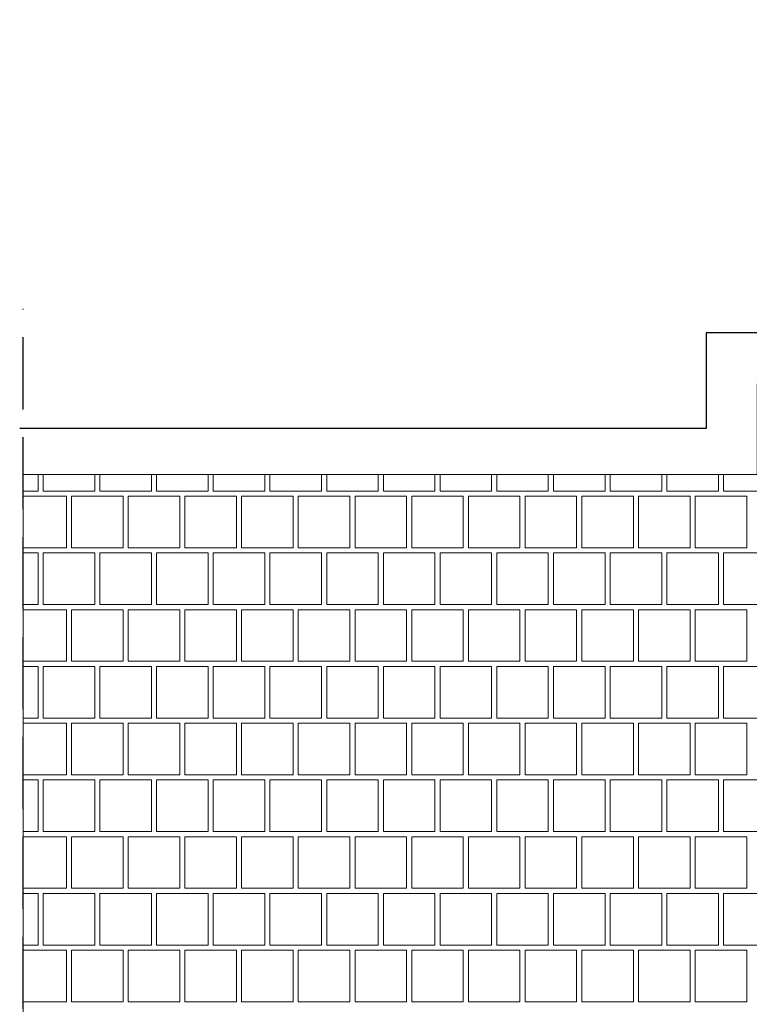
# Model space of a CAD drawing. Header units: millimetres. Extents: x -126271 to -88962, y -179170 to 5194.
# Tile 62 of 66: x -125365 to -123935, y -90371 to -88444. Entities that reach past the tile are written whole.
import ezdxf

# ---------------------------------------------------------------- set-up
doc = ezdxf.new("R2010")
doc.units = ezdxf.units.MM
doc.header["$MEASUREMENT"] = 0
doc.linetypes.add('Krawędzie ukryte', pattern=[195.611112, 141.111112, -54.5])
doc.layers.add('Nowe_2D - Rysunki i Obrazki_Nr_pióra__105', color=7, linetype='Continuous', lineweight=13, true_color=0xcccccc)
doc.layers.add('Nowe_2D - Rysunki i Obrazki_Nr_pióra__61', color=7, linetype='Continuous', lineweight=18, true_color=0x6a6a6a)
doc.layers.add('Nowe_2D - Rysunki i Obrazki_Nr_pióra__22', color=8, linetype='Continuous', lineweight=25)

# ---------------------------------------------------------------- blocks, each defined once
blk = doc.blocks.new('*X78')
at = {"layer": 'Nowe_2D - Rysunki i Obrazki_Nr_pióra__105', "color": 254, "linetype": 'Continuous', "lineweight": 13, "true_color": 0xcccccc}
for p, q in [((-125328.6, -89366.4), (-125328.6, -89334.3)), ((-125318.5, -89334.3), (-125318.5, -89366.4)), ((-125217.5, -89366.4), (-125217.5, -89334.3)), ((-125207.4, -89334.3), (-125207.4, -89366.4)), ((-125106.4, -89366.4), (-125106.4, -89334.3)), ((-125096.3, -89334.3), (-125096.3, -89366.4)), ((-124995.3, -89366.4), (-124995.3, -89334.3)), ((-124985.2, -89334.3), (-124985.2, -89366.4)), ((-124884.2, -89366.4), (-124884.2, -89334.3)), ((-124874.1, -89334.3), (-124874.1, -89366.4)), ((-124773.1, -89366.4), (-124773.1, -89334.3)), ((-124763, -89334.3), (-124763, -89366.4)), ((-124662, -89366.4), (-124662, -89334.3)), ((-124651.9, -89334.3), (-124651.9, -89366.4)), ((-124550.9, -89366.4), (-124550.9, -89334.3)), ((-124540.8, -89334.3), (-124540.8, -89366.4)), ((-124439.8, -89366.4), (-124439.8, -89334.3)), ((-124429.7, -89334.3), (-124429.7, -89366.4)), ((-124328.7, -89366.4), (-124328.7, -89334.3)), ((-124318.6, -89334.3), (-124318.6, -89366.4)), ((-124217.6, -89366.4), (-124217.6, -89334.3)), ((-124207.5, -89334.3), (-124207.5, -89366.4)), ((-124106.5, -89366.4), (-124106.5, -89334.3)), ((-124096.4, -89334.3), (-124096.4, -89366.4)), ((-123995.4, -89366.4), (-123995.4, -89334.3)), ((-123985.3, -89334.3), (-123985.3, -89366.4)), ((-125357.6, -89366.4), (-125328.6, -89366.4)), ((-125318.5, -89366.4), (-125217.5, -89366.4)), ((-125207.4, -89366.4), (-125106.4, -89366.4)), ((-125096.3, -89366.4), (-124995.3, -89366.4)), ((-124985.2, -89366.4), (-124884.2, -89366.4)), ((-124874.1, -89366.4), (-124773.1, -89366.4)), ((-124763, -89366.4), (-124662, -89366.4)), ((-124651.9, -89366.4), (-124550.9, -89366.4)), ((-124540.8, -89366.4), (-124439.8, -89366.4)), ((-124429.7, -89366.4), (-124328.7, -89366.4)), ((-124318.6, -89366.4), (-124217.6, -89366.4)), ((-124207.5, -89366.4), (-124106.5, -89366.4)), ((-124096.4, -89366.4), (-123995.4, -89366.4)), ((-123985.3, -89366.4), (-123884.3, -89366.4)), ((-125357.6, -89376.5), (-125323.6, -89376.5)), ((-125273.1, -89376.5), (-125323.6, -89376.5)), ((-125273.1, -89477.5), (-125273.1, -89376.5)), ((-125162, -89376.5), (-125263, -89376.5)), ((-125263, -89376.5), (-125263, -89477.5)), ((-125162, -89477.5), (-125162, -89376.5)), ((-125151.9, -89477.5), (-125151.9, -89376.5)), ((-125151.9, -89376.5), (-125101.4, -89376.5)), ((-125050.9, -89376.5), (-125101.4, -89376.5)), ((-125050.9, -89477.5), (-125050.9, -89376.5)), ((-124939.8, -89376.5), (-125040.8, -89376.5)), ((-125040.8, -89376.5), (-125040.8, -89477.5)), ((-124939.8, -89477.5), (-124939.8, -89376.5)), ((-124929.7, -89477.5), (-124929.7, -89376.5)), ((-124929.7, -89376.5), (-124879.2, -89376.5)), ((-124828.7, -89376.5), (-124879.2, -89376.5)), ((-124828.7, -89477.5), (-124828.7, -89376.5)), ((-124717.6, -89376.5), (-124818.6, -89376.5)), ((-124818.6, -89376.5), (-124818.6, -89477.5)), ((-124717.6, -89477.5), (-124717.6, -89376.5)), ((-124707.5, -89477.5), (-124707.5, -89376.5)), ((-124707.5, -89376.5), (-124657, -89376.5)), ((-124606.5, -89376.5), (-124657, -89376.5)), ((-124606.5, -89477.5), (-124606.5, -89376.5)), ((-124495.4, -89376.5), (-124596.4, -89376.5)), ((-124596.4, -89376.5), (-124596.4, -89477.5)), ((-124495.4, -89477.5), (-124495.4, -89376.5)), ((-124485.3, -89477.5), (-124485.3, -89376.5)), ((-124485.3, -89376.5), (-124434.8, -89376.5)), ((-124384.3, -89376.5), (-124434.8, -89376.5)), ((-124384.3, -89477.5), (-124384.3, -89376.5)), ((-124273.2, -89376.5), (-124374.2, -89376.5)), ((-124374.2, -89376.5), (-124374.2, -89477.5)), ((-124273.2, -89477.5), (-124273.2, -89376.5)), ((-124263.1, -89477.5), (-124263.1, -89376.5)), ((-124263.1, -89376.5), (-124212.6, -89376.5)), ((-124162.1, -89376.5), (-124212.6, -89376.5)), ((-124162.1, -89477.5), (-124162.1, -89376.5)), ((-124051, -89376.5), (-124152, -89376.5)), ((-124152, -89376.5), (-124152, -89477.5)), ((-124051, -89477.5), (-124051, -89376.5)), ((-124040.9, -89477.5), (-124040.9, -89376.5)), ((-124040.9, -89376.5), (-123990.4, -89376.5)), ((-123939.9, -89376.5), (-123990.4, -89376.5)), ((-123939.9, -89477.5), (-123939.9, -89376.5)), ((-125323.6, -89477.5), (-125357.6, -89477.5)), ((-125323.6, -89477.5), (-125273.1, -89477.5)), ((-125263, -89477.5), (-125162, -89477.5)), ((-125101.4, -89477.5), (-125151.9, -89477.5)), ((-125101.4, -89477.5), (-125050.9, -89477.5)), ((-125040.8, -89477.5), (-124939.8, -89477.5)), ((-124879.2, -89477.5), (-124929.7, -89477.5)), ((-124879.2, -89477.5), (-124828.7, -89477.5)), ((-124818.6, -89477.5), (-124717.6, -89477.5)), ((-124657, -89477.5), (-124707.5, -89477.5)), ((-124657, -89477.5), (-124606.5, -89477.5)), ((-124596.4, -89477.5), (-124495.4, -89477.5)), ((-124434.8, -89477.5), (-124485.3, -89477.5)), ((-124434.8, -89477.5), (-124384.3, -89477.5)), ((-124374.2, -89477.5), (-124273.2, -89477.5)), ((-124212.6, -89477.5), (-124263.1, -89477.5)), ((-124212.6, -89477.5), (-124162.1, -89477.5)), ((-124152, -89477.5), (-124051, -89477.5)), ((-123990.4, -89477.5), (-124040.9, -89477.5)), ((-123990.4, -89477.5), (-123939.9, -89477.5)), ((-125328.6, -89487.6), (-125357.6, -89487.6)), ((-125328.6, -89588.6), (-125328.6, -89487.6)), ((-125217.5, -89487.6), (-125318.5, -89487.6)), ((-125318.5, -89487.6), (-125318.5, -89588.6)), ((-125217.5, -89588.6), (-125217.5, -89487.6)), ((-125106.4, -89487.6), (-125207.4, -89487.6)), ((-125207.4, -89487.6), (-125207.4, -89588.6)), ((-125106.4, -89588.6), (-125106.4, -89487.6)), ((-124995.3, -89487.6), (-125096.3, -89487.6)), ((-125096.3, -89487.6), (-125096.3, -89588.6)), ((-124995.3, -89588.6), (-124995.3, -89487.6)), ((-124884.2, -89487.6), (-124985.2, -89487.6)), ((-124985.2, -89487.6), (-124985.2, -89588.6)), ((-124884.2, -89588.6), (-124884.2, -89487.6)), ((-124773.1, -89487.6), (-124874.1, -89487.6)), ((-124874.1, -89487.6), (-124874.1, -89588.6)), ((-124773.1, -89588.6), (-124773.1, -89487.6)), ((-124662, -89487.6), (-124763, -89487.6)), ((-124763, -89487.6), (-124763, -89588.6)), ((-124662, -89588.6), (-124662, -89487.6)), ((-124550.9, -89487.6), (-124651.9, -89487.6)), ((-124651.9, -89487.6), (-124651.9, -89588.6)), ((-124550.9, -89588.6), (-124550.9, -89487.6)), ((-124439.8, -89487.6), (-124540.8, -89487.6)), ((-124540.8, -89487.6), (-124540.8, -89588.6)), ((-124439.8, -89588.6), (-124439.8, -89487.6)), ((-124328.7, -89487.6), (-124429.7, -89487.6)), ((-124429.7, -89487.6), (-124429.7, -89588.6)), ((-124328.7, -89588.6), (-124328.7, -89487.6)), ((-124217.6, -89487.6), (-124318.6, -89487.6)), ((-124318.6, -89487.6), (-124318.6, -89588.6)), ((-124217.6, -89588.6), (-124217.6, -89487.6)), ((-124106.5, -89487.6), (-124207.5, -89487.6)), ((-124207.5, -89487.6), (-124207.5, -89588.6)), ((-124106.5, -89588.6), (-124106.5, -89487.6)), ((-123995.4, -89487.6), (-124096.4, -89487.6)), ((-124096.4, -89487.6), (-124096.4, -89588.6)), ((-123995.4, -89588.6), (-123995.4, -89487.6)), ((-123884.3, -89487.6), (-123985.3, -89487.6)), ((-123985.3, -89487.6), (-123985.3, -89588.6)), ((-125357.6, -89588.6), (-125328.6, -89588.6)), ((-125357.6, -89598.7), (-125323.6, -89598.7)), ((-125273.1, -89598.7), (-125323.6, -89598.7)), ((-125318.5, -89588.6), (-125217.5, -89588.6)), ((-125273.1, -89699.7), (-125273.1, -89598.7)), ((-125162, -89598.7), (-125263, -89598.7)), ((-125263, -89598.7), (-125263, -89699.7)), ((-125207.4, -89588.6), (-125106.4, -89588.6)), ((-125162, -89699.7), (-125162, -89598.7)), ((-125151.9, -89699.7), (-125151.9, -89598.7)), ((-125151.9, -89598.7), (-125101.4, -89598.7)), ((-125050.9, -89598.7), (-125101.4, -89598.7)), ((-125096.3, -89588.6), (-124995.3, -89588.6)), ((-125050.9, -89699.7), (-125050.9, -89598.7)), ((-124939.8, -89598.7), (-125040.8, -89598.7)), ((-125040.8, -89598.7), (-125040.8, -89699.7)), ((-124985.2, -89588.6), (-124884.2, -89588.6)), ((-124939.8, -89699.7), (-124939.8, -89598.7)), ((-124929.7, -89699.7), (-124929.7, -89598.7)), ((-124929.7, -89598.7), (-124879.2, -89598.7)), ((-124828.7, -89598.7), (-124879.2, -89598.7)), ((-124874.1, -89588.6), (-124773.1, -89588.6)), ((-124828.7, -89699.7), (-124828.7, -89598.7)), ((-124717.6, -89598.7), (-124818.6, -89598.7)), ((-124818.6, -89598.7), (-124818.6, -89699.7)), ((-124763, -89588.6), (-124662, -89588.6)), ((-124717.6, -89699.7), (-124717.6, -89598.7)), ((-124707.5, -89699.7), (-124707.5, -89598.7)), ((-124707.5, -89598.7), (-124657, -89598.7)), ((-124606.5, -89598.7), (-124657, -89598.7)), ((-124651.9, -89588.6), (-124550.9, -89588.6)), ((-124606.5, -89699.7), (-124606.5, -89598.7)), ((-124495.4, -89598.7), (-124596.4, -89598.7)), ((-124596.4, -89598.7), (-124596.4, -89699.7)), ((-124540.8, -89588.6), (-124439.8, -89588.6)), ((-124495.4, -89699.7), (-124495.4, -89598.7)), ((-124485.3, -89699.7), (-124485.3, -89598.7)), ((-124485.3, -89598.7), (-124434.8, -89598.7)), ((-124384.3, -89598.7), (-124434.8, -89598.7)), ((-124429.7, -89588.6), (-124328.7, -89588.6)), ((-124384.3, -89699.7), (-124384.3, -89598.7)), ((-124273.2, -89598.7), (-124374.2, -89598.7)), ((-124374.2, -89598.7), (-124374.2, -89699.7)), ((-124318.6, -89588.6), (-124217.6, -89588.6)), ((-124273.2, -89699.7), (-124273.2, -89598.7)), ((-124263.1, -89699.7), (-124263.1, -89598.7)), ((-124263.1, -89598.7), (-124212.6, -89598.7)), ((-124162.1, -89598.7), (-124212.6, -89598.7)), ((-124207.5, -89588.6), (-124106.5, -89588.6)), ((-124162.1, -89699.7), (-124162.1, -89598.7)), ((-124051, -89598.7), (-124152, -89598.7)), ((-124152, -89598.7), (-124152, -89699.7)), ((-124096.4, -89588.6), (-123995.4, -89588.6)), ((-124051, -89699.7), (-124051, -89598.7)), ((-124040.9, -89699.7), (-124040.9, -89598.7)), ((-124040.9, -89598.7), (-123990.4, -89598.7)), ((-123939.9, -89598.7), (-123990.4, -89598.7)), ((-123985.3, -89588.6), (-123884.3, -89588.6)), ((-123939.9, -89699.7), (-123939.9, -89598.7)), ((-125323.6, -89699.7), (-125357.6, -89699.7)), ((-125328.6, -89709.8), (-125357.6, -89709.8)), ((-125328.6, -89810.8), (-125328.6, -89709.8)), ((-125323.6, -89699.7), (-125273.1, -89699.7)), ((-125217.5, -89709.8), (-125318.5, -89709.8)), ((-125318.5, -89709.8), (-125318.5, -89810.8)), ((-125263, -89699.7), (-125162, -89699.7)), ((-125217.5, -89810.8), (-125217.5, -89709.8)), ((-125106.4, -89709.8), (-125207.4, -89709.8)), ((-125207.4, -89709.8), (-125207.4, -89810.8)), ((-125101.4, -89699.7), (-125151.9, -89699.7)), ((-125106.4, -89810.8), (-125106.4, -89709.8)), ((-125101.4, -89699.7), (-125050.9, -89699.7)), ((-124995.3, -89709.8), (-125096.3, -89709.8)), ((-125096.3, -89709.8), (-125096.3, -89810.8)), ((-125040.8, -89699.7), (-124939.8, -89699.7)), ((-124995.3, -89810.8), (-124995.3, -89709.8)), ((-124884.2, -89709.8), (-124985.2, -89709.8)), ((-124985.2, -89709.8), (-124985.2, -89810.8)), ((-124879.2, -89699.7), (-124929.7, -89699.7)), ((-124884.2, -89810.8), (-124884.2, -89709.8)), ((-124879.2, -89699.7), (-124828.7, -89699.7)), ((-124773.1, -89709.8), (-124874.1, -89709.8)), ((-124874.1, -89709.8), (-124874.1, -89810.8)), ((-124818.6, -89699.7), (-124717.6, -89699.7)), ((-124773.1, -89810.8), (-124773.1, -89709.8)), ((-124662, -89709.8), (-124763, -89709.8)), ((-124763, -89709.8), (-124763, -89810.8)), ((-124657, -89699.7), (-124707.5, -89699.7)), ((-124662, -89810.8), (-124662, -89709.8)), ((-124657, -89699.7), (-124606.5, -89699.7)), ((-124550.9, -89709.8), (-124651.9, -89709.8)), ((-124651.9, -89709.8), (-124651.9, -89810.8)), ((-124596.4, -89699.7), (-124495.4, -89699.7)), ((-124550.9, -89810.8), (-124550.9, -89709.8)), ((-124439.8, -89709.8), (-124540.8, -89709.8)), ((-124540.8, -89709.8), (-124540.8, -89810.8)), ((-124434.8, -89699.7), (-124485.3, -89699.7)), ((-124439.8, -89810.8), (-124439.8, -89709.8)), ((-124434.8, -89699.7), (-124384.3, -89699.7)), ((-124328.7, -89709.8), (-124429.7, -89709.8)), ((-124429.7, -89709.8), (-124429.7, -89810.8)), ((-124374.2, -89699.7), (-124273.2, -89699.7)), ((-124328.7, -89810.8), (-124328.7, -89709.8)), ((-124217.6, -89709.8), (-124318.6, -89709.8)), ((-124318.6, -89709.8), (-124318.6, -89810.8)), ((-124212.6, -89699.7), (-124263.1, -89699.7)), ((-124217.6, -89810.8), (-124217.6, -89709.8)), ((-124212.6, -89699.7), (-124162.1, -89699.7)), ((-124106.5, -89709.8), (-124207.5, -89709.8)), ((-124207.5, -89709.8), (-124207.5, -89810.8)), ((-124152, -89699.7), (-124051, -89699.7)), ((-124106.5, -89810.8), (-124106.5, -89709.8)), ((-123995.4, -89709.8), (-124096.4, -89709.8)), ((-124096.4, -89709.8), (-124096.4, -89810.8)), ((-123990.4, -89699.7), (-124040.9, -89699.7)), ((-123995.4, -89810.8), (-123995.4, -89709.8)), ((-123990.4, -89699.7), (-123939.9, -89699.7)), ((-123884.3, -89709.8), (-123985.3, -89709.8)), ((-123985.3, -89709.8), (-123985.3, -89810.8)), ((-125357.6, -89810.8), (-125328.6, -89810.8)), ((-125318.5, -89810.8), (-125217.5, -89810.8)), ((-125207.4, -89810.8), (-125106.4, -89810.8)), ((-125096.3, -89810.8), (-124995.3, -89810.8)), ((-124985.2, -89810.8), (-124884.2, -89810.8)), ((-124874.1, -89810.8), (-124773.1, -89810.8)), ((-124763, -89810.8), (-124662, -89810.8)), ((-124651.9, -89810.8), (-124550.9, -89810.8)), ((-124540.8, -89810.8), (-124439.8, -89810.8)), ((-124429.7, -89810.8), (-124328.7, -89810.8)), ((-124318.6, -89810.8), (-124217.6, -89810.8)), ((-124207.5, -89810.8), (-124106.5, -89810.8)), ((-124096.4, -89810.8), (-123995.4, -89810.8)), ((-123985.3, -89810.8), (-123884.3, -89810.8)), ((-125357.6, -89820.9), (-125323.6, -89820.9)), ((-125273.1, -89820.9), (-125323.6, -89820.9)), ((-125273.1, -89921.9), (-125273.1, -89820.9)), ((-125162, -89820.9), (-125263, -89820.9)), ((-125263, -89820.9), (-125263, -89921.9)), ((-125162, -89921.9), (-125162, -89820.9)), ((-125151.9, -89921.9), (-125151.9, -89820.9)), ((-125151.9, -89820.9), (-125101.4, -89820.9)), ((-125050.9, -89820.9), (-125101.4, -89820.9)), ((-125050.9, -89921.9), (-125050.9, -89820.9)), ((-124939.8, -89820.9), (-125040.8, -89820.9)), ((-125040.8, -89820.9), (-125040.8, -89921.9)), ((-124939.8, -89921.9), (-124939.8, -89820.9)), ((-124929.7, -89921.9), (-124929.7, -89820.9)), ((-124929.7, -89820.9), (-124879.2, -89820.9)), ((-124828.7, -89820.9), (-124879.2, -89820.9)), ((-124828.7, -89921.9), (-124828.7, -89820.9)), ((-124717.6, -89820.9), (-124818.6, -89820.9)), ((-124818.6, -89820.9), (-124818.6, -89921.9)), ((-124717.6, -89921.9), (-124717.6, -89820.9)), ((-124707.5, -89921.9), (-124707.5, -89820.9)), ((-124707.5, -89820.9), (-124657, -89820.9)), ((-124606.5, -89820.9), (-124657, -89820.9)), ((-124606.5, -89921.9), (-124606.5, -89820.9)), ((-124495.4, -89820.9), (-124596.4, -89820.9)), ((-124596.4, -89820.9), (-124596.4, -89921.9)), ((-124495.4, -89921.9), (-124495.4, -89820.9)), ((-124485.3, -89921.9), (-124485.3, -89820.9)), ((-124485.3, -89820.9), (-124434.8, -89820.9)), ((-124384.3, -89820.9), (-124434.8, -89820.9)), ((-124384.3, -89921.9), (-124384.3, -89820.9)), ((-124273.2, -89820.9), (-124374.2, -89820.9)), ((-124374.2, -89820.9), (-124374.2, -89921.9)), ((-124273.2, -89921.9), (-124273.2, -89820.9)), ((-124263.1, -89921.9), (-124263.1, -89820.9)), ((-124263.1, -89820.9), (-124212.6, -89820.9)), ((-124162.1, -89820.9), (-124212.6, -89820.9)), ((-124162.1, -89921.9), (-124162.1, -89820.9)), ((-124051, -89820.9), (-124152, -89820.9)), ((-124152, -89820.9), (-124152, -89921.9)), ((-124051, -89921.9), (-124051, -89820.9)), ((-124040.9, -89921.9), (-124040.9, -89820.9)), ((-124040.9, -89820.9), (-123990.4, -89820.9)), ((-123939.9, -89820.9), (-123990.4, -89820.9)), ((-123939.9, -89921.9), (-123939.9, -89820.9)), ((-125323.6, -89921.9), (-125357.6, -89921.9)), ((-125323.6, -89921.9), (-125273.1, -89921.9)), ((-125263, -89921.9), (-125162, -89921.9)), ((-125101.4, -89921.9), (-125151.9, -89921.9)), ((-125101.4, -89921.9), (-125050.9, -89921.9)), ((-125040.8, -89921.9), (-124939.8, -89921.9)), ((-124879.2, -89921.9), (-124929.7, -89921.9)), ((-124879.2, -89921.9), (-124828.7, -89921.9)), ((-124818.6, -89921.9), (-124717.6, -89921.9)), ((-124657, -89921.9), (-124707.5, -89921.9)), ((-124657, -89921.9), (-124606.5, -89921.9)), ((-124596.4, -89921.9), (-124495.4, -89921.9)), ((-124434.8, -89921.9), (-124485.3, -89921.9)), ((-124434.8, -89921.9), (-124384.3, -89921.9)), ((-124374.2, -89921.9), (-124273.2, -89921.9)), ((-124212.6, -89921.9), (-124263.1, -89921.9)), ((-124212.6, -89921.9), (-124162.1, -89921.9)), ((-124152, -89921.9), (-124051, -89921.9)), ((-123990.4, -89921.9), (-124040.9, -89921.9)), ((-123990.4, -89921.9), (-123939.9, -89921.9)), ((-125328.6, -89932), (-125357.6, -89932)), ((-125328.6, -90033), (-125328.6, -89932)), ((-125217.5, -89932), (-125318.5, -89932)), ((-125318.5, -89932), (-125318.5, -90033)), ((-125217.5, -90033), (-125217.5, -89932)), ((-125106.4, -89932), (-125207.4, -89932)), ((-125207.4, -89932), (-125207.4, -90033)), ((-125106.4, -90033), (-125106.4, -89932)), ((-124995.3, -89932), (-125096.3, -89932)), ((-125096.3, -89932), (-125096.3, -90033)), ((-124995.3, -90033), (-124995.3, -89932)), ((-124884.2, -89932), (-124985.2, -89932)), ((-124985.2, -89932), (-124985.2, -90033)), ((-124884.2, -90033), (-124884.2, -89932)), ((-124773.1, -89932), (-124874.1, -89932)), ((-124874.1, -89932), (-124874.1, -90033)), ((-124773.1, -90033), (-124773.1, -89932)), ((-124662, -89932), (-124763, -89932)), ((-124763, -89932), (-124763, -90033)), ((-124662, -90033), (-124662, -89932)), ((-124550.9, -89932), (-124651.9, -89932)), ((-124651.9, -89932), (-124651.9, -90033)), ((-124550.9, -90033), (-124550.9, -89932)), ((-124439.8, -89932), (-124540.8, -89932)), ((-124540.8, -89932), (-124540.8, -90033)), ((-124439.8, -90033), (-124439.8, -89932)), ((-124328.7, -89932), (-124429.7, -89932)), ((-124429.7, -89932), (-124429.7, -90033)), ((-124328.7, -90033), (-124328.7, -89932)), ((-124217.6, -89932), (-124318.6, -89932)), ((-124318.6, -89932), (-124318.6, -90033)), ((-124217.6, -90033), (-124217.6, -89932)), ((-124106.5, -89932), (-124207.5, -89932)), ((-124207.5, -89932), (-124207.5, -90033)), ((-124106.5, -90033), (-124106.5, -89932)), ((-123995.4, -89932), (-124096.4, -89932)), ((-124096.4, -89932), (-124096.4, -90033)), ((-123995.4, -90033), (-123995.4, -89932)), ((-123884.3, -89932), (-123985.3, -89932)), ((-123985.3, -89932), (-123985.3, -90033)), ((-125357.6, -90033), (-125328.6, -90033)), ((-125357.6, -90043.1), (-125323.6, -90043.1)), ((-125273.1, -90043.1), (-125323.6, -90043.1)), ((-125318.5, -90033), (-125217.5, -90033)), ((-125273.1, -90144.1), (-125273.1, -90043.1)), ((-125162, -90043.1), (-125263, -90043.1)), ((-125263, -90043.1), (-125263, -90144.1)), ((-125207.4, -90033), (-125106.4, -90033)), ((-125162, -90144.1), (-125162, -90043.1)), ((-125151.9, -90144.1), (-125151.9, -90043.1)), ((-125151.9, -90043.1), (-125101.4, -90043.1)), ((-125050.9, -90043.1), (-125101.4, -90043.1)), ((-125096.3, -90033), (-124995.3, -90033)), ((-125050.9, -90144.1), (-125050.9, -90043.1)), ((-124939.8, -90043.1), (-125040.8, -90043.1)), ((-125040.8, -90043.1), (-125040.8, -90144.1)), ((-124985.2, -90033), (-124884.2, -90033)), ((-124939.8, -90144.1), (-124939.8, -90043.1)), ((-124929.7, -90144.1), (-124929.7, -90043.1)), ((-124929.7, -90043.1), (-124879.2, -90043.1)), ((-124828.7, -90043.1), (-124879.2, -90043.1)), ((-124874.1, -90033), (-124773.1, -90033)), ((-124828.7, -90144.1), (-124828.7, -90043.1)), ((-124717.6, -90043.1), (-124818.6, -90043.1)), ((-124818.6, -90043.1), (-124818.6, -90144.1)), ((-124763, -90033), (-124662, -90033)), ((-124717.6, -90144.1), (-124717.6, -90043.1)), ((-124707.5, -90144.1), (-124707.5, -90043.1)), ((-124707.5, -90043.1), (-124657, -90043.1)), ((-124606.5, -90043.1), (-124657, -90043.1)), ((-124651.9, -90033), (-124550.9, -90033)), ((-124606.5, -90144.1), (-124606.5, -90043.1)), ((-124495.4, -90043.1), (-124596.4, -90043.1)), ((-124596.4, -90043.1), (-124596.4, -90144.1)), ((-124540.8, -90033), (-124439.8, -90033)), ((-124495.4, -90144.1), (-124495.4, -90043.1)), ((-124485.3, -90144.1), (-124485.3, -90043.1)), ((-124485.3, -90043.1), (-124434.8, -90043.1)), ((-124384.3, -90043.1), (-124434.8, -90043.1)), ((-124429.7, -90033), (-124328.7, -90033)), ((-124384.3, -90144.1), (-124384.3, -90043.1)), ((-124273.2, -90043.1), (-124374.2, -90043.1)), ((-124374.2, -90043.1), (-124374.2, -90144.1)), ((-124318.6, -90033), (-124217.6, -90033)), ((-124273.2, -90144.1), (-124273.2, -90043.1)), ((-124263.1, -90144.1), (-124263.1, -90043.1)), ((-124263.1, -90043.1), (-124212.6, -90043.1)), ((-124162.1, -90043.1), (-124212.6, -90043.1)), ((-124207.5, -90033), (-124106.5, -90033)), ((-124162.1, -90144.1), (-124162.1, -90043.1)), ((-124051, -90043.1), (-124152, -90043.1)), ((-124152, -90043.1), (-124152, -90144.1)), ((-124096.4, -90033), (-123995.4, -90033)), ((-124051, -90144.1), (-124051, -90043.1)), ((-124040.9, -90144.1), (-124040.9, -90043.1)), ((-124040.9, -90043.1), (-123990.4, -90043.1)), ((-123939.9, -90043.1), (-123990.4, -90043.1)), ((-123985.3, -90033), (-123884.3, -90033)), ((-123939.9, -90144.1), (-123939.9, -90043.1)), ((-125323.6, -90144.1), (-125357.6, -90144.1)), ((-125328.6, -90154.2), (-125357.6, -90154.2)), ((-125328.6, -90255.2), (-125328.6, -90154.2)), ((-125323.6, -90144.1), (-125273.1, -90144.1)), ((-125217.5, -90154.2), (-125318.5, -90154.2)), ((-125318.5, -90154.2), (-125318.5, -90255.2)), ((-125263, -90144.1), (-125162, -90144.1)), ((-125217.5, -90255.2), (-125217.5, -90154.2)), ((-125106.4, -90154.2), (-125207.4, -90154.2)), ((-125207.4, -90154.2), (-125207.4, -90255.2)), ((-125101.4, -90144.1), (-125151.9, -90144.1)), ((-125106.4, -90255.2), (-125106.4, -90154.2)), ((-125101.4, -90144.1), (-125050.9, -90144.1)), ((-124995.3, -90154.2), (-125096.3, -90154.2)), ((-125096.3, -90154.2), (-125096.3, -90255.2)), ((-125040.8, -90144.1), (-124939.8, -90144.1)), ((-124995.3, -90255.2), (-124995.3, -90154.2)), ((-124884.2, -90154.2), (-124985.2, -90154.2)), ((-124985.2, -90154.2), (-124985.2, -90255.2)), ((-124879.2, -90144.1), (-124929.7, -90144.1)), ((-124884.2, -90255.2), (-124884.2, -90154.2)), ((-124879.2, -90144.1), (-124828.7, -90144.1)), ((-124773.1, -90154.2), (-124874.1, -90154.2)), ((-124874.1, -90154.2), (-124874.1, -90255.2)), ((-124818.6, -90144.1), (-124717.6, -90144.1)), ((-124773.1, -90255.2), (-124773.1, -90154.2)), ((-124662, -90154.2), (-124763, -90154.2)), ((-124763, -90154.2), (-124763, -90255.2)), ((-124657, -90144.1), (-124707.5, -90144.1)), ((-124662, -90255.2), (-124662, -90154.2)), ((-124657, -90144.1), (-124606.5, -90144.1)), ((-124550.9, -90154.2), (-124651.9, -90154.2)), ((-124651.9, -90154.2), (-124651.9, -90255.2)), ((-124596.4, -90144.1), (-124495.4, -90144.1)), ((-124550.9, -90255.2), (-124550.9, -90154.2)), ((-124439.8, -90154.2), (-124540.8, -90154.2)), ((-124540.8, -90154.2), (-124540.8, -90255.2)), ((-124434.8, -90144.1), (-124485.3, -90144.1)), ((-124439.8, -90255.2), (-124439.8, -90154.2)), ((-124434.8, -90144.1), (-124384.3, -90144.1)), ((-124328.7, -90154.2), (-124429.7, -90154.2)), ((-124429.7, -90154.2), (-124429.7, -90255.2)), ((-124374.2, -90144.1), (-124273.2, -90144.1)), ((-124328.7, -90255.2), (-124328.7, -90154.2)), ((-124217.6, -90154.2), (-124318.6, -90154.2)), ((-124318.6, -90154.2), (-124318.6, -90255.2)), ((-124212.6, -90144.1), (-124263.1, -90144.1)), ((-124217.6, -90255.2), (-124217.6, -90154.2)), ((-124212.6, -90144.1), (-124162.1, -90144.1)), ((-124106.5, -90154.2), (-124207.5, -90154.2)), ((-124207.5, -90154.2), (-124207.5, -90255.2)), ((-124152, -90144.1), (-124051, -90144.1)), ((-124106.5, -90255.2), (-124106.5, -90154.2)), ((-123995.4, -90154.2), (-124096.4, -90154.2)), ((-124096.4, -90154.2), (-124096.4, -90255.2)), ((-123990.4, -90144.1), (-124040.9, -90144.1)), ((-123995.4, -90255.2), (-123995.4, -90154.2)), ((-123990.4, -90144.1), (-123939.9, -90144.1)), ((-123884.3, -90154.2), (-123985.3, -90154.2)), ((-123985.3, -90154.2), (-123985.3, -90255.2)), ((-125357.6, -90255.2), (-125328.6, -90255.2)), ((-125318.5, -90255.2), (-125217.5, -90255.2)), ((-125207.4, -90255.2), (-125106.4, -90255.2)), ((-125096.3, -90255.2), (-124995.3, -90255.2)), ((-124985.2, -90255.2), (-124884.2, -90255.2)), ((-124874.1, -90255.2), (-124773.1, -90255.2)), ((-124763, -90255.2), (-124662, -90255.2)), ((-124651.9, -90255.2), (-124550.9, -90255.2)), ((-124540.8, -90255.2), (-124439.8, -90255.2)), ((-124429.7, -90255.2), (-124328.7, -90255.2)), ((-124318.6, -90255.2), (-124217.6, -90255.2)), ((-124207.5, -90255.2), (-124106.5, -90255.2)), ((-124096.4, -90255.2), (-123995.4, -90255.2)), ((-123985.3, -90255.2), (-123884.3, -90255.2)), ((-125357.6, -90265.3), (-125323.6, -90265.3)), ((-125273.1, -90265.3), (-125323.6, -90265.3)), ((-125273.1, -90366.3), (-125273.1, -90265.3)), ((-125162, -90265.3), (-125263, -90265.3)), ((-125263, -90265.3), (-125263, -90366.3)), ((-125162, -90366.3), (-125162, -90265.3)), ((-125151.9, -90366.3), (-125151.9, -90265.3)), ((-125151.9, -90265.3), (-125101.4, -90265.3)), ((-125050.9, -90265.3), (-125101.4, -90265.3)), ((-125050.9, -90366.3), (-125050.9, -90265.3)), ((-124939.8, -90265.3), (-125040.8, -90265.3)), ((-125040.8, -90265.3), (-125040.8, -90366.3)), ((-124939.8, -90366.3), (-124939.8, -90265.3)), ((-124929.7, -90366.3), (-124929.7, -90265.3)), ((-124929.7, -90265.3), (-124879.2, -90265.3)), ((-124828.7, -90265.3), (-124879.2, -90265.3)), ((-124828.7, -90366.3), (-124828.7, -90265.3)), ((-124717.6, -90265.3), (-124818.6, -90265.3)), ((-124818.6, -90265.3), (-124818.6, -90366.3)), ((-124717.6, -90366.3), (-124717.6, -90265.3)), ((-124707.5, -90366.3), (-124707.5, -90265.3)), ((-124707.5, -90265.3), (-124657, -90265.3)), ((-124606.5, -90265.3), (-124657, -90265.3)), ((-124606.5, -90366.3), (-124606.5, -90265.3)), ((-124495.4, -90265.3), (-124596.4, -90265.3)), ((-124596.4, -90265.3), (-124596.4, -90366.3)), ((-124495.4, -90366.3), (-124495.4, -90265.3)), ((-124485.3, -90366.3), (-124485.3, -90265.3)), ((-124485.3, -90265.3), (-124434.8, -90265.3)), ((-124384.3, -90265.3), (-124434.8, -90265.3)), ((-124384.3, -90366.3), (-124384.3, -90265.3)), ((-124273.2, -90265.3), (-124374.2, -90265.3)), ((-124374.2, -90265.3), (-124374.2, -90366.3)), ((-124273.2, -90366.3), (-124273.2, -90265.3)), ((-124263.1, -90366.3), (-124263.1, -90265.3)), ((-124263.1, -90265.3), (-124212.6, -90265.3)), ((-124162.1, -90265.3), (-124212.6, -90265.3)), ((-124162.1, -90366.3), (-124162.1, -90265.3)), ((-124051, -90265.3), (-124152, -90265.3)), ((-124152, -90265.3), (-124152, -90366.3)), ((-124051, -90366.3), (-124051, -90265.3)), ((-124040.9, -90366.3), (-124040.9, -90265.3)), ((-124040.9, -90265.3), (-123990.4, -90265.3)), ((-123939.9, -90265.3), (-123990.4, -90265.3)), ((-123939.9, -90366.3), (-123939.9, -90265.3)), ((-125323.6, -90366.3), (-125357.6, -90366.3)), ((-125323.6, -90366.3), (-125273.1, -90366.3)), ((-125263, -90366.3), (-125162, -90366.3)), ((-125101.4, -90366.3), (-125151.9, -90366.3)), ((-125101.4, -90366.3), (-125050.9, -90366.3)), ((-125040.8, -90366.3), (-124939.8, -90366.3)), ((-124879.2, -90366.3), (-124929.7, -90366.3)), ((-124879.2, -90366.3), (-124828.7, -90366.3)), ((-124818.6, -90366.3), (-124717.6, -90366.3)), ((-124657, -90366.3), (-124707.5, -90366.3)), ((-124657, -90366.3), (-124606.5, -90366.3)), ((-124596.4, -90366.3), (-124495.4, -90366.3)), ((-124434.8, -90366.3), (-124485.3, -90366.3)), ((-124434.8, -90366.3), (-124384.3, -90366.3)), ((-124374.2, -90366.3), (-124273.2, -90366.3)), ((-124212.6, -90366.3), (-124263.1, -90366.3)), ((-124212.6, -90366.3), (-124162.1, -90366.3)), ((-124152, -90366.3), (-124051, -90366.3)), ((-123990.4, -90366.3), (-124040.9, -90366.3)), ((-123990.4, -90366.3), (-123939.9, -90366.3))]:
    blk.add_line(p, q, dxfattribs=at)
blk = doc.blocks.new('Wypełnienie_6_1', base_point=(0, 0))
at = {"layer": 'Nowe_2D - Rysunki i Obrazki_Nr_pióra__61', "color": 251, "linetype": 'Continuous', "lineweight": 18, "true_color": 0x6a6a6a, "flags": 128}
blk.add_lwpolyline([(-123919.5, -89334.3), (-123919.5, -89156.6), (-111869.6, -89156.6), (-111869.6, -88443.6), (-106115.7, -88443.6), (-106115.7, -89156.6), (-92839.5, -89156.6), (-92839.5, -102678.1), (-92839.5, -102776.9), (-92839.5, -105256.6), (-123919.5, -105256.6), (-123919.5, -90576.6), (-125357.6, -90576.6), (-125357.6, -89334.3)], close=True, dxfattribs=at)
at = {"layer": 'Nowe_2D - Rysunki i Obrazki_Nr_pióra__105', "color": 254, "linetype": 'Continuous', "lineweight": 13, "true_color": 0xcccccc}
blk.add_blockref('*X78', (0, 0), dxfattribs=at)

msp = doc.modelspace()

# ---------------------------------------------------------------- linework, layer by layer
at = {"layer": 'Nowe_2D - Rysunki i Obrazki_Nr_pióra__22', "color": 8, "linetype": 'Krawędzie ukryte', "lineweight": 25}
msp.add_line((-125357.6, -90771.4), (-125357.6, -89010), dxfattribs=at)
at = {"layer": 'Nowe_2D - Rysunki i Obrazki_Nr_pióra__22', "color": 8, "linetype": 'Continuous', "lineweight": 25}
msp.add_line((-124019.5, -89243.9), (-125364.6, -89243.9), dxfattribs=at)
at = {"layer": 'Nowe_2D - Rysunki i Obrazki_Nr_pióra__22', "color": 8, "linetype": 'Continuous', "lineweight": 25, "flags": 128}
msp.add_lwpolyline([(-111869.6, -89056.6), (-124019.5, -89056.6), (-124019.5, -89243.9)], dxfattribs=at)

# ---------------------------------------------------------------- block references
at = {"layer": 'Nowe_2D - Rysunki i Obrazki_Nr_pióra__105', "color": 254, "linetype": 'Continuous', "lineweight": 13, "true_color": 0xcccccc}
msp.add_blockref('Wypełnienie_6_1', (0, 0), dxfattribs=at)

doc.saveas('drawing.dxf')
